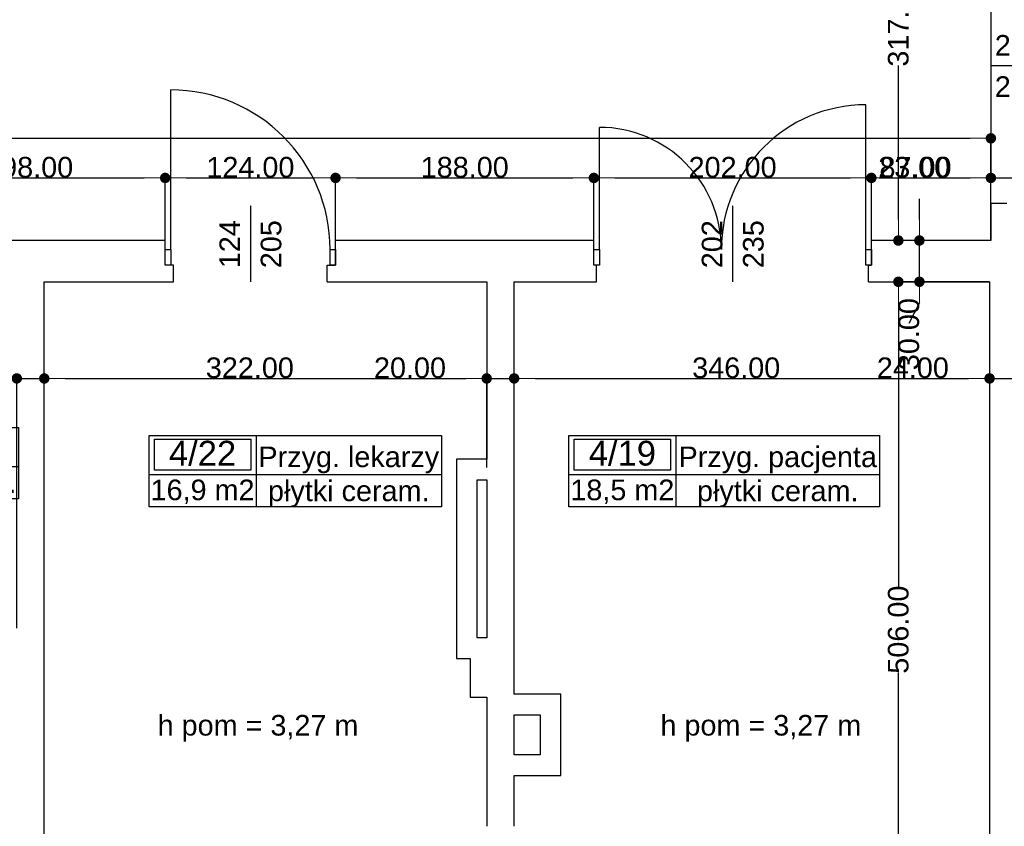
# Model space of a CAD drawing. Header units: millimetres. Extents: x -175445 to -20415, y -559200 to 231527.
# Tile 99 of 256: x -111157 to -103991, y -167691 to -161825. Entities that reach past the tile are written whole.
import ezdxf
from ezdxf.enums import TextEntityAlignment as Align

# ---------------------------------------------------------------- set-up
doc = ezdxf.new("R2010")
doc.units = ezdxf.units.MM
doc.header["$MEASUREMENT"] = 0
for name, color, linetype in [('Drzwi', 7, 'Continuous'), ('Obiekt', 7, 'Continuous'), ('Strefa', 7, 'Continuous'), ('Słup', 7, 'Continuous'), ('Tekst', 7, 'Continuous'), ('Wymiary', 63, 'Continuous'), ('Ściana', 7, 'Continuous')]:
    doc.layers.add(name, color=color, linetype=linetype)
doc.styles.add('Arial', font='txt')
doc.styles.add('Times new roman', font='txt')
doc.dimstyles.new('GENERATED_STYLE__1', dxfattribs={"dimtxt": 150, "dimasz": 152, "dimexe": 0.18, "dimexo": 0, "dimgap": 0.09, "dimtad": 1, "dimtih": 1, "dimtoh": 1, "dimlfac": 0.1, "dimzin": 0, "dimdsep": 46, "dimtxsty": 'Arial', "dimblk": 'ARROWHEAD_11', "dimblk1": 'ARROWHEAD_11', "dimblk2": 'ARROWHEAD_11', "dimcen": 0.09, "dimclrd": 114, "dimclre": 114, "dimclrt": 114, "dimazin": 0, "dimtfac": 1, "dimtdec": 4, "dimtmove": 0, "dimatfit": 3, "dimfxl": 1, "dimtolj": 1, "dimtzin": 0, "dimarcsym": 0})
doc.dimstyles.new('GENERATED_STYLE__2', dxfattribs={"dimtxt": 150, "dimasz": 152, "dimexe": 0.18, "dimexo": 0, "dimgap": 0.09, "dimtad": 1, "dimlfac": 0.1, "dimzin": 0, "dimdsep": 46, "dimtxsty": 'Arial', "dimblk": 'ARROWHEAD_11', "dimblk1": 'ARROWHEAD_11', "dimblk2": 'ARROWHEAD_11', "dimcen": 0.09, "dimclrd": 114, "dimclre": 114, "dimclrt": 114, "dimazin": 0, "dimtfac": 1, "dimtdec": 4, "dimtmove": 0, "dimatfit": 3, "dimfxl": 1, "dimtolj": 1, "dimtzin": 0, "dimarcsym": 0})

# ---------------------------------------------------------------- blocks, each defined once
blk = doc.blocks.new('Przyg. pacjenta_4_19_19', base_point=(-106381.1, 30237.9))
at = {"layer": 'Strefa'}
for p, q in [((-107160.1, 30520.7), (-104897.9, 30520.7)), ((-107160.1, 30002.2), (-107160.1, 30520.7)), ((-107121.2, 30494.8), (-106420, 30494.8)), ((-107121.2, 30268.5), (-107121.2, 30494.8)), ((-106420, 30494.8), (-106420, 30268.5)), ((-106381.1, 30520.7), (-106381.1, 30002.2)), ((-104897.9, 30520.7), (-104897.9, 30002.2)), ((-106420, 30268.5), (-107121.2, 30268.5)), ((-107160.1, 30237.9), (-104897.9, 30237.9)), ((-104897.9, 30002.2), (-107160.1, 30002.2))]:
    blk.add_line(p, q, dxfattribs=at)
at = {"layer": 'Strefa', "style": 'Arial'}
for tag, height, p in [('ROOM_NUMBER', 180, (-106770.6, 30392.8)), ('ROOM_NAME', 150, (-105639.5, 30366.3)), ('ROOM_CALC_AREA', 150, (-106770.6, 30125.8)), ('floor_f', 150, (-105639.5, 30118.8))]:
    blk.add_attdef(tag, text='', height=height, dxfattribs=at).set_placement(p, align=Align.MIDDLE_CENTER)
blk = doc.blocks.new('Przyg. lekarzy_4_22_22', base_point=(-109436.5, 30237.9))
at = {"layer": 'Strefa'}
for p, q in [((-110215.5, 30520.7), (-108087.2, 30520.7)), ((-110215.5, 30002.2), (-110215.5, 30520.7)), ((-110176.6, 30494.8), (-109475.4, 30494.8)), ((-110176.6, 30268.5), (-110176.6, 30494.8)), ((-109475.4, 30494.8), (-109475.4, 30268.5)), ((-109436.5, 30520.7), (-109436.5, 30002.2)), ((-108087.2, 30520.7), (-108087.2, 30002.2)), ((-109475.4, 30268.5), (-110176.6, 30268.5)), ((-110215.5, 30237.9), (-108087.2, 30237.9)), ((-108087.2, 30002.2), (-110215.5, 30002.2))]:
    blk.add_line(p, q, dxfattribs=at)
at = {"layer": 'Strefa', "style": 'Arial'}
for tag, height, p in [('ROOM_NUMBER', 180, (-109826, 30392.8)), ('ROOM_NAME', 150, (-108761.8, 30366.3)), ('ROOM_CALC_AREA', 150, (-109826, 30125.8)), ('floor_f', 150, (-108761.8, 30118.8))]:
    blk.add_attdef(tag, text='', height=height, dxfattribs=at).set_placement(p, align=Align.MIDDLE_CENTER)
blk = doc.blocks.new('Pom. tech._4_23_23', base_point=(-112372.9, 30297))
at = {"layer": 'Strefa'}
for p, q in [((-113107, 30579.9), (-111164.8, 30579.9)), ((-113107, 30061.3), (-113107, 30579.9)), ((-113070.3, 30553.9), (-112409.6, 30553.9)), ((-113070.3, 30327.6), (-113070.3, 30553.9)), ((-112409.6, 30553.9), (-112409.6, 30327.6)), ((-112372.9, 30579.9), (-112372.9, 30061.3)), ((-111164.8, 30579.9), (-111164.8, 30061.3)), ((-112409.6, 30327.6), (-113070.3, 30327.6)), ((-113107, 30297), (-111164.8, 30297)), ((-111164.8, 30061.3), (-113107, 30061.3))]:
    blk.add_line(p, q, dxfattribs=at)
at = {"layer": 'Strefa', "style": 'Arial'}
for tag, height, p in [('ROOM_NUMBER', 180, (-112739.9, 30451.9)), ('ROOM_NAME', 150, (-111768.8, 30445.8)), ('ROOM_CALC_AREA', 150, (-112739.9, 30184.9)), ('floor_f', 150, (-111768.8, 30177.9))]:
    blk.add_attdef(tag, text='', height=height, dxfattribs=at).set_placement(p, align=Align.MIDDLE_CENTER)
blk = doc.blocks.new('ARROWHEAD_11')
at = {"color": 0, "linetype": 'Continuous', "lineweight": 0}
blk.add_line((0, 0), (-1, 0), dxfattribs=at)
at = {"color": 0, "linetype": 'Continuous', "lineweight": 0, "const_width": 0.25, "flags": 128}
blk.add_lwpolyline([(-0.125, 0, 1), (0.125, 0, 1)], format="xyb", close=True, dxfattribs=at)
blk = doc.blocks.new('*D1220')
at = {"layer": 'Defpoints', "color": 0}
for p in [(-110098, -162975.4), (-112078, -163430.6), (-110098, -163430.6)]:
    blk.add_point(p, dxfattribs=at)
at = {"layer": 'Wymiary', "color": 114, "lineweight": -2}
for p, q in [((-112078, -163430.6), (-112078, -162975.2)), ((-111926, -162975.4), (-110250, -162975.4)), ((-110098, -163430.6), (-110098, -162975.2))]:
    blk.add_line(p, q, dxfattribs=at)
at = {"layer": 'Wymiary', "color": 114, "lineweight": -2, "xscale": 152, "yscale": 152, "zscale": 152, "rotation": 180}
blk.add_blockref('ARROWHEAD_11', (-112078, -162975.4), dxfattribs=at)
at = {"layer": 'Wymiary', "color": 114, "lineweight": -2, "xscale": 152, "yscale": 152, "zscale": 152}
blk.add_blockref('ARROWHEAD_11', (-110098, -162975.4), dxfattribs=at)
at = {"layer": 'Wymiary', "color": 114, "lineweight": 13, "insert": (-111088, -162898.7), "char_height": 150, "attachment_point": 5, "style": 'Arial'}
blk.add_mtext('\\A1;198.00', dxfattribs=at)
blk = doc.blocks.new('*D1221')
at = {"layer": 'Defpoints', "color": 0}
for p in [(-108858, -162975.4), (-110098, -163430.6), (-108858, -163430.6)]:
    blk.add_point(p, dxfattribs=at)
at = {"layer": 'Wymiary', "color": 114, "lineweight": -2}
for p, q in [((-110098, -163430.6), (-110098, -162975.2)), ((-109946, -162975.4), (-109010, -162975.4)), ((-108858, -163430.6), (-108858, -162975.2))]:
    blk.add_line(p, q, dxfattribs=at)
at = {"layer": 'Wymiary', "color": 114, "lineweight": -2, "xscale": 152, "yscale": 152, "zscale": 152, "rotation": 180}
blk.add_blockref('ARROWHEAD_11', (-110098, -162975.4), dxfattribs=at)
at = {"layer": 'Wymiary', "color": 114, "lineweight": -2, "xscale": 152, "yscale": 152, "zscale": 152}
blk.add_blockref('ARROWHEAD_11', (-108858, -162975.4), dxfattribs=at)
at = {"layer": 'Wymiary', "color": 114, "lineweight": 13, "insert": (-109478, -162898.7), "char_height": 150, "attachment_point": 5, "style": 'Arial'}
blk.add_mtext('\\A1;124.00', dxfattribs=at)
blk = doc.blocks.new('*D1222')
at = {"layer": 'Defpoints', "color": 0}
for p in [(-106978, -162975.4), (-108858, -163430.6), (-106978, -163430.6)]:
    blk.add_point(p, dxfattribs=at)
at = {"layer": 'Wymiary', "color": 114, "lineweight": -2}
for p, q in [((-108858, -163430.6), (-108858, -162975.2)), ((-108706, -162975.4), (-107130, -162975.4)), ((-106978, -163430.6), (-106978, -162975.2))]:
    blk.add_line(p, q, dxfattribs=at)
at = {"layer": 'Wymiary', "color": 114, "lineweight": -2, "xscale": 152, "yscale": 152, "zscale": 152, "rotation": 180}
blk.add_blockref('ARROWHEAD_11', (-108858, -162975.4), dxfattribs=at)
at = {"layer": 'Wymiary', "color": 114, "lineweight": -2, "xscale": 152, "yscale": 152, "zscale": 152}
blk.add_blockref('ARROWHEAD_11', (-106978, -162975.4), dxfattribs=at)
at = {"layer": 'Wymiary', "color": 114, "lineweight": 13, "insert": (-107918, -162898.7), "char_height": 150, "attachment_point": 5, "style": 'Arial'}
blk.add_mtext('\\A1;188.00', dxfattribs=at)
blk = doc.blocks.new('*D1223')
at = {"layer": 'Defpoints', "color": 0}
for p in [(-104958, -162975.4), (-106978, -163430.6), (-104958, -163430.6)]:
    blk.add_point(p, dxfattribs=at)
at = {"layer": 'Wymiary', "color": 114, "lineweight": -2}
for p, q in [((-106978, -163430.6), (-106978, -162975.2)), ((-106826, -162975.4), (-105110, -162975.4)), ((-104958, -163430.6), (-104958, -162975.2))]:
    blk.add_line(p, q, dxfattribs=at)
at = {"layer": 'Wymiary', "color": 114, "lineweight": -2, "xscale": 152, "yscale": 152, "zscale": 152, "rotation": 180}
blk.add_blockref('ARROWHEAD_11', (-106978, -162975.4), dxfattribs=at)
at = {"layer": 'Wymiary', "color": 114, "lineweight": -2, "xscale": 152, "yscale": 152, "zscale": 152}
blk.add_blockref('ARROWHEAD_11', (-104958, -162975.4), dxfattribs=at)
at = {"layer": 'Wymiary', "color": 114, "lineweight": 13, "insert": (-105968, -162898.7), "char_height": 150, "attachment_point": 5, "style": 'Arial'}
blk.add_mtext('\\A1;202.00', dxfattribs=at)
blk = doc.blocks.new('*D1224')
at = {"layer": 'Defpoints', "color": 0}
for p in [(-104088, -161600.6), (-104088, -162975.4), (-104958, -163430.6)]:
    blk.add_point(p, dxfattribs=at)
at = {"layer": 'Wymiary', "color": 114, "lineweight": -2}
for p, q in [((-104088, -161600.6), (-104088, -162975.6)), ((-104958, -163430.6), (-104958, -162975.2)), ((-104806, -162975.4), (-104240, -162975.4))]:
    blk.add_line(p, q, dxfattribs=at)
at = {"layer": 'Wymiary', "color": 114, "lineweight": -2, "xscale": 152, "yscale": 152, "zscale": 152, "rotation": 180}
blk.add_blockref('ARROWHEAD_11', (-104958, -162975.4), dxfattribs=at)
at = {"layer": 'Wymiary', "color": 114, "lineweight": -2, "xscale": 152, "yscale": 152, "zscale": 152}
blk.add_blockref('ARROWHEAD_11', (-104088, -162975.4), dxfattribs=at)
at = {"layer": 'Wymiary', "color": 114, "lineweight": 13, "insert": (-104636.8, -162898.7), "char_height": 150, "attachment_point": 5, "style": 'Arial'}
blk.add_mtext('\\A1;87.00', dxfattribs=at)
blk = doc.blocks.new('*D1225')
at = {"layer": 'Defpoints', "color": 0}
for p in [(-104088, -161600.6), (-103858, -161600.6), (-103858, -162975.4)]:
    blk.add_point(p, dxfattribs=at)
at = {"layer": 'Wymiary', "color": 114, "lineweight": -2}
for p, q in [((-104088, -161600.6), (-104088, -162975.6)), ((-103858, -161600.6), (-103858, -162975.6)), ((-104900.3, -162975.4), (-104392, -162975.4)), ((-104392, -162975.4), (-104240, -162975.4)), ((-104088, -162975.4), (-103858, -162975.4)), ((-103706, -162975.4), (-103554, -162975.4))]:
    blk.add_line(p, q, dxfattribs=at)
at = {"layer": 'Wymiary', "color": 114, "lineweight": -2, "xscale": 152, "yscale": 152, "zscale": 152}
blk.add_blockref('ARROWHEAD_11', (-104088, -162975.4), dxfattribs=at)
at = {"layer": 'Wymiary', "color": 114, "lineweight": -2, "xscale": 152, "yscale": 152, "zscale": 152, "rotation": 180}
blk.add_blockref('ARROWHEAD_11', (-103858, -162975.4), dxfattribs=at)
at = {"layer": 'Wymiary', "color": 114, "lineweight": 13, "insert": (-104646.2, -162898.6), "char_height": 150, "attachment_point": 5, "style": 'Arial'}
blk.add_mtext('\\A1;23.00', dxfattribs=at)
blk = doc.blocks.new('*D1238')
at = {"layer": 'Defpoints', "color": 0}
for p in [(-104088, -162687.4), (-125758, -163170.6), (-104088, -163430.6)]:
    blk.add_point(p, dxfattribs=at)
at = {"layer": 'Wymiary', "color": 114, "lineweight": -2}
for p, q in [((-125758, -163170.6), (-125758, -162687.2)), ((-125606, -162687.4), (-104240, -162687.4)), ((-104088, -163430.6), (-104088, -162687.2))]:
    blk.add_line(p, q, dxfattribs=at)
at = {"layer": 'Wymiary', "color": 114, "lineweight": -2, "xscale": 152, "yscale": 152, "zscale": 152, "rotation": 180}
blk.add_blockref('ARROWHEAD_11', (-125758, -162687.4), dxfattribs=at)
at = {"layer": 'Wymiary', "color": 114, "lineweight": -2, "xscale": 152, "yscale": 152, "zscale": 152}
blk.add_blockref('ARROWHEAD_11', (-104088, -162687.4), dxfattribs=at)
at = {"layer": 'Wymiary', "color": 114, "lineweight": 13, "insert": (-114923, -162610.7), "char_height": 150, "attachment_point": 5, "style": 'Arial'}
blk.add_mtext('\\A1;2167.00', dxfattribs=at)
blk = doc.blocks.new('*D1500')
at = {"layer": 'Defpoints', "color": 0}
for p in [(-104761.7, -163730.6), (-104098, -163730.6), (-104258, -168790.6)]:
    blk.add_point(p, dxfattribs=at)
at = {"layer": 'Wymiary', "color": 114, "lineweight": -2}
for p, q in [((-104098, -163730.6), (-104761.8, -163730.6)), ((-104761.7, -163882.6), (-104761.7, -165949.4)), ((-104761.7, -168638.6), (-104761.7, -166571.8)), ((-104258, -168790.6), (-104761.8, -168790.6))]:
    blk.add_line(p, q, dxfattribs=at)
at = {"layer": 'Wymiary', "color": 114, "lineweight": -2, "xscale": 152, "yscale": 152, "zscale": 152}
for p, rotation in [((-104761.7, -163730.6), 90), ((-104761.7, -168790.6), 270)]:
    blk.add_blockref('ARROWHEAD_11', p, dxfattribs=dict(at, rotation=rotation))
at = {"layer": 'Wymiary', "color": 114, "lineweight": 13, "insert": (-104761.7, -166260.6), "char_height": 150, "attachment_point": 5, "rotation": 90, "style": 'Arial'}
blk.add_mtext('\\A1;506.00', dxfattribs=at)
blk = doc.blocks.new('*D1501')
at = {"layer": 'Defpoints', "color": 0}
for p in [(-104608.2, -163430.6), (-104088, -163430.6), (-104098, -163730.6)]:
    blk.add_point(p, dxfattribs=at)
at = {"layer": 'Wymiary', "color": 114, "lineweight": -2}
for p, q in [((-104608.2, -163278.6), (-104608.2, -163126.6)), ((-104088, -163430.6), (-104608.4, -163430.6)), ((-104608.2, -163730.6), (-104608.2, -163430.6)), ((-104098, -163730.6), (-104608.4, -163730.6)), ((-104608.2, -163882.6), (-104684.9, -164034.6))]:
    blk.add_line(p, q, dxfattribs=at)
at = {"layer": 'Wymiary', "color": 114, "lineweight": -2, "xscale": 152, "yscale": 152, "zscale": 152}
for p, rotation in [((-104608.2, -163430.6), 270), ((-104608.2, -163730.6), 90)]:
    blk.add_blockref('ARROWHEAD_11', p, dxfattribs=dict(at, rotation=rotation))
at = {"layer": 'Wymiary', "color": 114, "lineweight": 13, "insert": (-104684.9, -164111.4), "char_height": 150, "attachment_point": 5, "rotation": 90, "style": 'Arial'}
blk.add_mtext('\\A1;30.00', dxfattribs=at)
blk = doc.blocks.new('*D1502')
at = {"layer": 'Defpoints', "color": 0}
for p in [(-104761.7, -160260.6), (-104088, -160260.6), (-104088, -163430.6)]:
    blk.add_point(p, dxfattribs=at)
at = {"layer": 'Wymiary', "color": 114, "lineweight": -2}
for p, q in [((-104088, -160260.6), (-104761.8, -160260.6)), ((-104761.7, -160412.6), (-104761.7, -161534.5)), ((-104761.7, -163278.6), (-104761.7, -162156.8)), ((-104088, -163430.6), (-104761.8, -163430.6))]:
    blk.add_line(p, q, dxfattribs=at)
at = {"layer": 'Wymiary', "color": 114, "lineweight": -2, "xscale": 152, "yscale": 152, "zscale": 152}
for p, rotation in [((-104761.7, -160260.6), 90), ((-104761.7, -163430.6), 270)]:
    blk.add_blockref('ARROWHEAD_11', p, dxfattribs=dict(at, rotation=rotation))
at = {"layer": 'Wymiary', "color": 114, "lineweight": 13, "insert": (-104761.7, -161845.6), "char_height": 150, "attachment_point": 5, "rotation": 90, "style": 'Arial'}
blk.add_mtext('\\A1;317.00', dxfattribs=at)
blk = doc.blocks.new('*D1505')
at = {"layer": 'Defpoints', "color": 0}
for p in [(-110978, -164433.7), (-111178, -166250.6), (-110978, -166250.6)]:
    blk.add_point(p, dxfattribs=at)
at = {"layer": 'Wymiary', "color": 114, "lineweight": -2}
for p, q in [((-111990.3, -164433.7), (-111482, -164433.7)), ((-111482, -164433.7), (-111330, -164433.7)), ((-111178, -166250.6), (-111178, -164433.6)), ((-111178, -164433.7), (-110978, -164433.7)), ((-110978, -166250.6), (-110978, -164433.6)), ((-110826, -164433.7), (-110674, -164433.7))]:
    blk.add_line(p, q, dxfattribs=at)
at = {"layer": 'Wymiary', "color": 114, "lineweight": -2, "xscale": 152, "yscale": 152, "zscale": 152}
blk.add_blockref('ARROWHEAD_11', (-111178, -164433.7), dxfattribs=at)
at = {"layer": 'Wymiary', "color": 114, "lineweight": -2, "xscale": 152, "yscale": 152, "zscale": 152, "rotation": 180}
blk.add_blockref('ARROWHEAD_11', (-110978, -164433.7), dxfattribs=at)
at = {"layer": 'Wymiary', "color": 114, "lineweight": 13, "insert": (-111736.2, -164357.1), "char_height": 150, "attachment_point": 5, "style": 'Arial'}
blk.add_mtext('\\A1;20.00', dxfattribs=at)
blk = doc.blocks.new('*D1506')
at = {"layer": 'Defpoints', "color": 0}
for p in [(-107758, -164433.7), (-107758, -165080.6), (-110978, -166250.6)]:
    blk.add_point(p, dxfattribs=at)
at = {"layer": 'Wymiary', "color": 114, "lineweight": -2}
for p, q in [((-110978, -166250.6), (-110978, -164433.6)), ((-110826, -164433.7), (-107910, -164433.7)), ((-107758, -165080.6), (-107758, -164433.6))]:
    blk.add_line(p, q, dxfattribs=at)
at = {"layer": 'Wymiary', "color": 114, "lineweight": -2, "xscale": 152, "yscale": 152, "zscale": 152, "rotation": 180}
blk.add_blockref('ARROWHEAD_11', (-110978, -164433.7), dxfattribs=at)
at = {"layer": 'Wymiary', "color": 114, "lineweight": -2, "xscale": 152, "yscale": 152, "zscale": 152}
blk.add_blockref('ARROWHEAD_11', (-107758, -164433.7), dxfattribs=at)
at = {"layer": 'Wymiary', "color": 114, "lineweight": 13, "insert": (-109481.8, -164357), "char_height": 150, "attachment_point": 5, "style": 'Arial'}
blk.add_mtext('\\A1;322.00', dxfattribs=at)
blk = doc.blocks.new('*D1507')
at = {"layer": 'Defpoints', "color": 0}
for p in [(-107558, -164433.7), (-107758, -165080.6), (-107558, -165080.6)]:
    blk.add_point(p, dxfattribs=at)
at = {"layer": 'Wymiary', "color": 114, "lineweight": -2}
for p, q in [((-108570.3, -164433.7), (-108062, -164433.7)), ((-108062, -164433.7), (-107910, -164433.7)), ((-107758, -165080.6), (-107758, -164433.6)), ((-107758, -164433.7), (-107558, -164433.7)), ((-107558, -165080.6), (-107558, -164433.6)), ((-107406, -164433.7), (-107254, -164433.7))]:
    blk.add_line(p, q, dxfattribs=at)
at = {"layer": 'Wymiary', "color": 114, "lineweight": -2, "xscale": 152, "yscale": 152, "zscale": 152}
blk.add_blockref('ARROWHEAD_11', (-107758, -164433.7), dxfattribs=at)
at = {"layer": 'Wymiary', "color": 114, "lineweight": -2, "xscale": 152, "yscale": 152, "zscale": 152, "rotation": 180}
blk.add_blockref('ARROWHEAD_11', (-107558, -164433.7), dxfattribs=at)
at = {"layer": 'Wymiary', "color": 114, "lineweight": 13, "insert": (-108316.2, -164357.1), "char_height": 150, "attachment_point": 5, "style": 'Arial'}
blk.add_mtext('\\A1;20.00', dxfattribs=at)
blk = doc.blocks.new('*D1508')
at = {"layer": 'Defpoints', "color": 0}
for p in [(-104098, -163730.6), (-104098, -164433.7), (-107558, -165080.6)]:
    blk.add_point(p, dxfattribs=at)
at = {"layer": 'Wymiary', "color": 114, "lineweight": -2}
for p, q in [((-104098, -163730.6), (-104098, -164433.9)), ((-107558, -165080.6), (-107558, -164433.6)), ((-107406, -164433.7), (-104250, -164433.7))]:
    blk.add_line(p, q, dxfattribs=at)
at = {"layer": 'Wymiary', "color": 114, "lineweight": -2, "xscale": 152, "yscale": 152, "zscale": 152, "rotation": 180}
blk.add_blockref('ARROWHEAD_11', (-107558, -164433.7), dxfattribs=at)
at = {"layer": 'Wymiary', "color": 114, "lineweight": -2, "xscale": 152, "yscale": 152, "zscale": 152}
blk.add_blockref('ARROWHEAD_11', (-104098, -164433.7), dxfattribs=at)
at = {"layer": 'Wymiary', "color": 114, "lineweight": 13, "insert": (-105941.8, -164357), "char_height": 150, "attachment_point": 5, "style": 'Arial'}
blk.add_mtext('\\A1;346.00', dxfattribs=at)
blk = doc.blocks.new('*D1509')
at = {"layer": 'Defpoints', "color": 0}
for p in [(-104098, -163730.6), (-103858, -164160.6), (-103858, -164433.7)]:
    blk.add_point(p, dxfattribs=at)
at = {"layer": 'Wymiary', "color": 114, "lineweight": -2}
for p, q in [((-104098, -163730.6), (-104098, -164433.9)), ((-103858, -164160.6), (-103858, -164433.9)), ((-104910.3, -164433.7), (-104402, -164433.7)), ((-104402, -164433.7), (-104250, -164433.7)), ((-104098, -164433.7), (-103858, -164433.7)), ((-103706, -164433.7), (-103554, -164433.7))]:
    blk.add_line(p, q, dxfattribs=at)
at = {"layer": 'Wymiary', "color": 114, "lineweight": -2, "xscale": 152, "yscale": 152, "zscale": 152}
blk.add_blockref('ARROWHEAD_11', (-104098, -164433.7), dxfattribs=at)
at = {"layer": 'Wymiary', "color": 114, "lineweight": -2, "xscale": 152, "yscale": 152, "zscale": 152, "rotation": 180}
blk.add_blockref('ARROWHEAD_11', (-103858, -164433.7), dxfattribs=at)
at = {"layer": 'Wymiary', "color": 114, "lineweight": 13, "insert": (-104656.2, -164357.1), "char_height": 150, "attachment_point": 5, "style": 'Arial'}
blk.add_mtext('\\A1;24.00', dxfattribs=at)

msp = doc.modelspace()

# ---------------------------------------------------------------- linework, layer by layer
at = {"layer": 'Drzwi'}
for p, q in [((-110058.019, -163495.636), (-110058.019, -162335.636)), ((-104998.019, -163495.636), (-104998.019, -162443.636)), ((-106938.019, -163495.636), (-106938.019, -162607.636)), ((-110098.019, -163495.636), (-110058.019, -163495.636)), ((-110098.019, -163610.636), (-110098.019, -163495.636)), ((-110098.019, -163610.636), (-110098.019, -163495.636)), ((-110058.019, -163495.636), (-110058.019, -163610.636)), ((-108898.019, -163610.636), (-108898.019, -163495.636)), ((-108898.019, -163495.636), (-108858.019, -163495.636)), ((-108858.019, -163495.636), (-108858.019, -163610.636)), ((-108858.019, -163610.636), (-108858.019, -163495.636)), ((-106978.019, -163495.636), (-106938.019, -163495.636)), ((-106978.019, -163610.636), (-106978.019, -163495.636)), ((-106978.019, -163610.636), (-106978.019, -163495.636)), ((-106938.019, -163495.636), (-106938.019, -163610.636)), ((-104998.019, -163610.636), (-104998.019, -163495.636)), ((-104998.019, -163495.636), (-104958.019, -163495.636)), ((-104958.019, -163495.636), (-104958.019, -163610.636)), ((-104958.019, -163610.636), (-104958.019, -163495.636)), ((-110058.019, -163610.636), (-110098.019, -163610.636)), ((-110038.019, -163610.636), (-110098.019, -163610.636)), ((-108918.019, -163610.636), (-108858.019, -163610.636)), ((-108858.019, -163610.636), (-108898.019, -163610.636)), ((-106938.019, -163610.636), (-106978.019, -163610.636)), ((-106958.019, -163610.636), (-106978.019, -163610.636)), ((-104958.019, -163610.636), (-104998.019, -163610.636)), ((-104978.019, -163610.636), (-104958.019, -163610.636))]:
    msp.add_line(p, q, dxfattribs=at)
for centre, radius, start, end in [((-110058.019, -163495.636), 1160, 0, 90), ((-104998.019, -163495.636), 1052, 90, 180), ((-106938.019, -163495.636), 888, 0, 90)]:
    msp.add_arc(centre, radius, start, end, dxfattribs=at)
at = {"layer": 'Obiekt'}
for p, q in [((-103606.64, -162160.636), (-104088.019, -162160.636)), ((-109478.019, -163179.258), (-109478.019, -163730.636)), ((-105968.019, -163179.258), (-105968.019, -163730.636))]:
    msp.add_line(p, q, dxfattribs=at)
at = {"layer": 'Słup'}
for p, q in [((-107878.019, -166470.636), (-107878.019, -166750.636)), ((-107878.019, -166750.636), (-107758.019, -166750.636))]:
    msp.add_line(p, q, dxfattribs=at)
at = {"layer": 'Ściana'}
for p, q in [((-103973.019, -163160.636), (-104088.019, -163160.636)), ((-110098.019, -163495.636), (-110098.019, -163430.636)), ((-108858.019, -163495.636), (-108858.019, -163430.636)), ((-106978.019, -163495.636), (-106978.019, -163430.636)), ((-104958.019, -163495.636), (-104958.019, -163430.636)), ((-110098.019, -163610.636), (-110098.019, -163495.636)), ((-108858.019, -163610.636), (-108858.019, -163495.636)), ((-106978.019, -163610.636), (-106978.019, -163495.636)), ((-104958.019, -163610.636), (-104958.019, -163495.636)), ((-110038.019, -163610.636), (-110098.019, -163610.636)), ((-110038.019, -163730.636), (-110038.019, -163610.636)), ((-108918.019, -163730.636), (-108918.019, -163610.636)), ((-108918.019, -163610.636), (-108858.019, -163610.636)), ((-106958.019, -163610.636), (-106978.019, -163610.636)), ((-106958.019, -163730.636), (-106958.019, -163610.636)), ((-104978.019, -163730.636), (-104978.019, -163610.636)), ((-104978.019, -163610.636), (-104958.019, -163610.636))]:
    msp.add_line(p, q, dxfattribs=at)
at = {"layer": 'Ściana', "flags": 128}
for points in [[(-104088.019, -163160.636), (-104088.019, -163430.636)], [(-110098.019, -163430.636), (-112078.019, -163430.636)], [(-106978.019, -163430.636), (-108858.019, -163430.636)], [(-104088.019, -163430.636), (-104958.019, -163430.636)], [(-110978.019, -163730.636), (-110038.019, -163730.636)], [(-110978.019, -169070.636), (-110978.019, -163730.636)], [(-108918.019, -163730.636), (-107758.019, -163730.636)], [(-107758.019, -163730.636), (-107758.019, -165020.636)], [(-107558.019, -163730.636), (-106958.019, -163730.636)], [(-107558.019, -166730.636), (-107558.019, -163730.636)], [(-104978.019, -163730.636), (-104098.019, -163730.636)], [(-104098.019, -163730.636), (-104098.019, -168790.636)], [(-107758.019, -165020.636), (-107978.019, -165020.636)], [(-107978.019, -165020.636), (-107978.019, -166470.636)], [(-107828.019, -165170.636), (-107758.019, -165170.636)], [(-107828.019, -166320.636), (-107828.019, -165170.636)], [(-107758.019, -165170.636), (-107758.019, -166320.636)], [(-107758.019, -166320.636), (-107828.019, -166320.636)], [(-107978.019, -166470.636), (-107878.019, -166470.636)], [(-107758.019, -166750.636), (-107758.019, -167690.636)], [(-107218.019, -166730.636), (-107558.019, -166730.636)], [(-107218.019, -167320.636), (-107218.019, -166730.636)], [(-107558.019, -166880.636), (-107368.019, -166880.636)], [(-107558.019, -167170.636), (-107558.019, -166880.636)], [(-107368.019, -166880.636), (-107368.019, -167170.636)], [(-107368.019, -167170.636), (-107558.019, -167170.636)], [(-107558.019, -167320.636), (-107218.019, -167320.636)], [(-107558.019, -167690.636), (-107558.019, -167320.636)]]:
    msp.add_lwpolyline(points, dxfattribs=at)

# ---------------------------------------------------------------- block references
at = {"layer": 'Strefa'}
ref = msp.add_blockref('Pom. tech._4_23_23', (-112372.927, -165072.96), dxfattribs=at)
ref.add_attrib('ROOM_NAME', 'Pom. tech.', dxfattribs={"color": 7, "height": 150, "style": 'Arial'}).set_placement((-111768.843, -164924.143), align=Align.MIDDLE_CENTER)
ref.add_attrib('ROOM_NUMBER', '4/23', dxfattribs={"color": 7, "height": 180, "style": 'Arial'}).set_placement((-112739.947, -164918.013), align=Align.MIDDLE_CENTER)
ref.add_attrib('ROOM_CALC_AREA', '5,6 m2', dxfattribs={"color": 7, "height": 150, "style": 'Arial'}).set_placement((-112739.947, -165185.014), align=Align.MIDDLE_CENTER)
ref.add_attrib('floor_f', 'płytki ceram.', dxfattribs={"color": 7, "height": 150, "style": 'Arial'}).set_placement((-111768.843, -165192.06), align=Align.MIDDLE_CENTER)
ref = msp.add_blockref('Przyg. lekarzy_4_22_22', (-109436.462, -165132.084), dxfattribs=at)
ref.add_attrib('ROOM_NAME', 'Przyg. lekarzy', dxfattribs={"color": 7, "height": 150, "style": 'Arial'}).set_placement((-108761.821, -165003.683), align=Align.MIDDLE_CENTER)
ref.add_attrib('ROOM_NUMBER', '4/22', dxfattribs={"color": 7, "height": 180, "style": 'Arial'}).set_placement((-109825.982, -164977.136), align=Align.MIDDLE_CENTER)
ref.add_attrib('ROOM_CALC_AREA', '16,9 m2', dxfattribs={"color": 7, "height": 150, "style": 'Arial'}).set_placement((-109825.982, -165244.138), align=Align.MIDDLE_CENTER)
ref.add_attrib('floor_f', 'płytki ceram.', dxfattribs={"color": 7, "height": 150, "style": 'Arial'}).set_placement((-108761.821, -165251.183), align=Align.MIDDLE_CENTER)
ref = msp.add_blockref('Przyg. pacjenta_4_19_19', (-106381.088, -165132.084), dxfattribs=at)
ref.add_attrib('ROOM_NAME', 'Przyg. pacjenta', dxfattribs={"color": 7, "height": 150, "style": 'Arial'}).set_placement((-105639.485, -165003.683), align=Align.MIDDLE_CENTER)
ref.add_attrib('ROOM_NUMBER', '4/19', dxfattribs={"color": 7, "height": 180, "style": 'Arial'}).set_placement((-106770.608, -164977.198), align=Align.MIDDLE_CENTER)
ref.add_attrib('ROOM_CALC_AREA', '18,5 m2', dxfattribs={"color": 7, "height": 150, "style": 'Arial'}).set_placement((-106770.608, -165244.138), align=Align.MIDDLE_CENTER)
ref.add_attrib('floor_f', 'płytki ceram.', dxfattribs={"color": 7, "height": 150, "style": 'Arial'}).set_placement((-105639.485, -165251.183), align=Align.MIDDLE_CENTER)

# ---------------------------------------------------------------- texts
at = {"layer": 'Obiekt', "char_height": 150, "attachment_point": 7, "style": 'Arial'}
for s, insert in [('\\A1;{\\fArial|b0|i0|c238|p38;200}', (-104059.679, -162088.104)), ('\\A1;{\\fArial|b0|i0|c238|p38;235}', (-104059.679, -162388.207))]:
    msp.add_mtext(s, dxfattribs=dict(at, insert=insert))
at = {"layer": 'Obiekt', "char_height": 150, "attachment_point": 7, "rotation": 90, "style": 'Arial'}
for s, insert in [('\\A1;{\\fArial|b0|i0|c238|p38;124}', (-109553.019, -163632.296)), ('\\A1;{\\fArial|b0|i0|c238|p38;205}', (-109250.55, -163632.296)), ('\\A1;{\\fArial|b0|i0|c238|p38;202}', (-106040.55, -163632.296)), ('\\A1;{\\fArial|b0|i0|c238|p38;235}', (-105740.447, -163632.296))]:
    msp.add_mtext(s, dxfattribs=dict(at, insert=insert))
at = {"layer": 'Tekst', "char_height": 150, "attachment_point": 2, "style": 'Times new roman'}
for insert in [(-109422.51, -166880.847), (-105762.599, -166880.847)]:
    msp.add_mtext('\\A1;{\\fArial|b0|i0|c0|p38;h pom = 3,27 m}', dxfattribs=dict(at, insert=insert))

# ---------------------------------------------------------------- dimensions: what is measured, and where the dimension line sits
at = {"layer": 'Wymiary', "lineweight": 13}
for base, p1, p2, picture, middle in [((-104761.665, -160260.636), (-104088.019, -163430.636), (-104088.019, -160260.636), '*D1502', (-104761.665, -161845.636)), ((-104608.211, -163430.636), (-104098.019, -163730.636), (-104088.019, -163430.636), '*D1501', (-104684.938, -164111.363)), ((-104761.665, -163730.636), (-104258.019, -168790.636), (-104098.019, -163730.636), '*D1500', (-104761.665, -166260.636))]:
    dim = msp.add_linear_dim(base=base, p1=p1, p2=p2, angle=90, dimstyle='GENERATED_STYLE__2', dxfattribs=at)
    dim.commit()
    dim.dimension.update_dxf_attribs({"geometry": picture, "text_midpoint": middle, "dimtype": 160, "text_rotation": 90})
for base, p1, p2, picture, middle in [((-104088.019, -162975.372), (-104958.019, -163430.636), (-104088.019, -161600.636), '*D1224', (-104636.848, -162975.372)), ((-103858.019, -162975.372), (-104088.019, -161600.636), (-103858.019, -161600.636), '*D1225', (-104646.219, -162975.372)), ((-104088.019, -162687.366), (-125758.019, -163170.636), (-104088.019, -163430.636), '*D1238', (-114923.019, -162687.366)), ((-110098.019, -162975.372), (-112078.019, -163430.636), (-110098.019, -163430.636), '*D1220', (-111088.019, -162975.372)), ((-108858.019, -162975.372), (-110098.019, -163430.636), (-108858.019, -163430.636), '*D1221', (-109478.019, -162975.372)), ((-106978.019, -162975.372), (-108858.019, -163430.636), (-106978.019, -163430.636), '*D1222', (-107918.019, -162975.372)), ((-104958.019, -162975.372), (-106978.019, -163430.636), (-104958.019, -163430.636), '*D1223', (-105968.019, -162975.372)), ((-104098.019, -164433.75), (-107558.019, -165080.636), (-104098.019, -163730.636), '*D1508', (-105941.848, -164433.75)), ((-103858.019, -164433.75), (-104098.019, -163730.636), (-103858.019, -164160.636), '*D1509', (-104656.219, -164433.75)), ((-110978.019, -164433.75), (-111178.019, -166250.636), (-110978.019, -166250.636), '*D1505', (-111736.219, -164433.75)), ((-107758.019, -164433.75), (-110978.019, -166250.636), (-107758.019, -165080.636), '*D1506', (-109481.848, -164433.75)), ((-107558.019, -164433.75), (-107758.019, -165080.636), (-107558.019, -165080.636), '*D1507', (-108316.219, -164433.75))]:
    dim = msp.add_linear_dim(base=base, p1=p1, p2=p2, dimstyle='GENERATED_STYLE__1', dxfattribs=at)
    dim.commit()
    dim.dimension.update_dxf_attribs({"geometry": picture, "text_midpoint": middle, "dimtype": 160})

doc.saveas('drawing.dxf')
